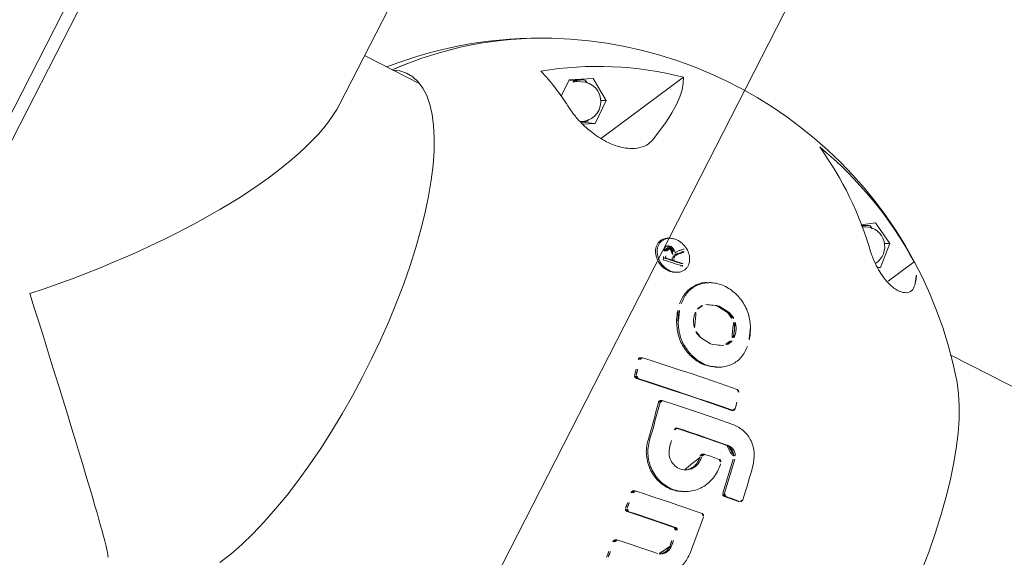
# Model space of a CAD drawing. Extents: x 5459245 to 5462690, y 5971016 to 5972523.
# Tile 96 of 136: x 5462452.005 to 5462452.238, y 5972211.66 to 5972211.787. Entities that reach past the tile are written whole.
import ezdxf

# ---------------------------------------------------------------- set-up
doc = ezdxf.new("R2010")
doc.units = 0
doc.layers.add('A_MAŁA ARCHITEKTURA', color=195, linetype='CONTINUOUS', lineweight=9)

# ---------------------------------------------------------------- blocks, each defined once
blk = doc.blocks.new('A$C43995eb0')
at = {"layer": 'A_MAŁA ARCHITEKTURA', "linetype": 'Continuous'}
for p, q in [((3380.14, 250.43), (3380.14, 221.75)), ((3371.38, 200.65), (3364.51, 204.04)), ((3369.31, 197.54), (3363.28, 197)), ((3369.69, 196.99), (3369.31, 197.54)), ((3369.31, 197.54), (3369.59, 196.85)), ((3363.28, 197), (3360.45, 191.76)), ((3363.28, 197), (3363.85, 195.82)), ((3433.66, 192.93), (3433.72, 192.77)), ((3360.45, 191.76), (3362.4, 188.9)), ((3362.38, 190.02), (3362.74, 189.28)), ((3425.22, 187.54), (3433.43, 189.02)), ((3425.38, 187.2), (3433.59, 188.68)), ((3415.31, 181.61), (3415.13, 182)), ((3415.3, 181.61), (3415.36, 181.45)), ((3427.42, 180.67), (3427.63, 180.24)), ((3437.58, 180.12), (3437.42, 180.46)), ((3402.48, 173.05), (3403.47, 170.66)), ((3402.64, 172.71), (3402.98, 171.89)), ((3407.89, 173.77), (3407.73, 174.11)), ((3394.77, 167.86), (3395.01, 170.65)), ((3394.93, 167.52), (3395.17, 170.31)), ((3403.55, 170.07), (3403.31, 167.27)), ((3403.47, 170.66), (3403.55, 170.07)), ((3442.51, 170.14), (3442.7, 169.75)), ((3454.78, 171.53), (3454.94, 171.19)), ((3394.85, 167.26), (3394.77, 167.86)), ((3395.84, 164.86), (3394.85, 167.26)), ((3395.01, 166.93), (3394.93, 167.52)), ((3395.66, 165.35), (3395.01, 166.93)), ((3420.65, 166.08), (3420.81, 165.74)), ((3390.73, 163.51), (3390.9, 163.17)), ((3389.86, 155.28), (3389.7, 155.62)), ((3413.82, 157.22), (3413.99, 156.89)), ((3387.39, 154.29), (3387.23, 154.63)), ((3388.03, 152.94), (3387.46, 153.37)), ((3389.06, 153.18), (3389.38, 153.29)), ((3389.54, 152.95), (3389.38, 153.29)), ((3390.19, 153.21), (3390.03, 153.54)), ((3392.37, 154.95), (3392.21, 155.28)), ((3388.4, 152.84), (3388.03, 152.94)), ((3388.06, 151.1), (3388.22, 150.76)), ((3389.22, 152.85), (3389.06, 153.18)), ((3389.22, 152.85), (3389.54, 152.95)), ((3390.28, 152.67), (3390.11, 153)), ((3390.53, 151.1), (3390.37, 151.44)), ((3385.74, 150.28), (3385.9, 149.94)), ((3387.64, 150.52), (3387.58, 150.73)), ((3371.38, 125.47), (3350.51, 135.78)), ((3372.24, 124.99), (3371.38, 125.47)), ((3363.66, 122.05), (3360.45, 117)), ((3369.7, 122.18), (3363.66, 122.05)), ((3363.66, 122.05), (3364.22, 120.89)), ((3371.15, 119.64), (3369.7, 122.18)), ((3369.7, 122.18), (3370.86, 119.28)), ((3370.03, 120.33), (3369.56, 120.41)), ((3360.45, 117), (3363.28, 112.07)), ((3361.63, 115.21), (3362, 114.43)), ((3362.38, 114.84), (3362.85, 113.86)), ((3363.28, 112.07), (3367.58, 112.17)), ((3380.14, 81.1), (3380.14, 66.5)), ((3392.9, 66.5), (3168.68, 66.5)), ((3236.28, 1.5), (3546.15, 1.5)), ((3236.28, -1.5), (3546.15, -1.5))]:
    blk.add_line(p, q, dxfattribs=at)
at = {"layer": 'A_MAŁA ARCHITEKTURA'}
blk.add_line((3296.64, 150), (3596.64, 150), dxfattribs=at)
at = {"layer": 'A_MAŁA ARCHITEKTURA', "linetype": 'Continuous', "flags": 128}
for points in [[(3384.96, 225.77), (3385.26, 226.01), (3387.44, 227.51), (3389.93, 228.96), (3392.73, 230.34), (3395.82, 231.65), (3399.17, 232.88), (3402.78, 234.02), (3406.62, 235.07), (3410.68, 236.02), (3414.93, 236.87), (3419.35, 237.61), (3423.91, 238.23), (3428.59, 238.74)], [(3433.98, 189.7), (3433.93, 190.13), (3433.87, 190.56), (3433.82, 190.98), (3433.77, 191.41), (3433.71, 191.84), (3433.66, 192.26), (3433.61, 192.69), (3433.56, 193.11)], [(3434.14, 189.36), (3434.09, 189.79), (3434.04, 190.22), (3433.98, 190.65), (3433.93, 191.07), (3433.88, 191.5), (3433.82, 191.93), (3433.77, 192.35), (3433.72, 192.77)], [(3440.15, 186.51), (3440.42, 184.53), (3440.69, 182.53), (3440.97, 180.52), (3441.26, 178.49), (3441.56, 176.45), (3441.86, 174.4), (3442.17, 172.33), (3442.49, 170.26)], [(3424.79, 172.24), (3424.55, 173.83), (3424.32, 175.41), (3424.1, 176.99), (3423.88, 178.56), (3423.66, 180.12), (3423.45, 181.66), (3423.24, 183.2), (3423.04, 184.73)], [(3424.95, 171.9), (3424.71, 173.49), (3424.48, 175.08), (3424.26, 176.65), (3424.04, 178.22), (3423.82, 179.78), (3423.61, 181.33), (3423.4, 182.86), (3423.2, 184.39)], [(3426.92, 184.31), (3426.98, 183.87), (3427.04, 183.43), (3427.1, 182.99), (3427.16, 182.55), (3427.22, 182.11), (3427.28, 181.67), (3427.34, 181.23), (3427.4, 180.78)], [(3418.63, 158.62), (3418.15, 161.59), (3417.69, 164.55), (3417.24, 167.48), (3416.8, 170.4), (3416.38, 173.29), (3415.97, 176.15), (3415.58, 178.99), (3415.2, 181.79)], [(3418.79, 158.28), (3418.31, 161.25), (3417.85, 164.21), (3417.4, 167.15), (3416.96, 170.06), (3416.54, 172.95), (3416.13, 175.82), (3415.74, 178.65), (3415.36, 181.45)], [(3447.61, 170.93), (3447.38, 172.39), (3447.16, 173.85), (3446.95, 175.31), (3446.73, 176.75), (3446.52, 178.19), (3446.32, 179.63), (3446.11, 181.05), (3445.91, 182.47)], [(3447.77, 170.59), (3447.55, 172.06), (3447.33, 173.51), (3447.11, 174.97), (3446.89, 176.41), (3446.68, 177.86), (3446.48, 179.29), (3446.27, 180.72), (3446.07, 182.14)], [(3453.28, 181.46), (3453.45, 180.26), (3453.62, 179.05), (3453.8, 177.84), (3453.98, 176.62), (3454.16, 175.4), (3454.34, 174.17), (3454.53, 172.94), (3454.72, 171.7)], [(3410.34, 180.57), (3410.72, 177.77), (3411.11, 174.94), (3411.52, 172.08), (3411.94, 169.18), (3412.38, 166.27), (3412.83, 163.33), (3413.29, 160.37), (3413.77, 157.4)], [(3389.7, 155.62), (3389.74, 155.36), (3389.78, 155.1), (3389.82, 154.84), (3389.86, 154.58), (3389.9, 154.32), (3389.94, 154.06), (3389.99, 153.8), (3390.03, 153.54)], [(3391.02, 151.14), (3390.92, 151.73), (3390.83, 152.32), (3390.73, 152.91), (3390.63, 153.49), (3390.54, 154.08), (3390.45, 154.67), (3390.35, 155.26), (3390.26, 155.84)], [(3386.53, 154.34), (3386.64, 154.22), (3386.76, 154.1), (3386.88, 153.98), (3386.99, 153.86), (3387.11, 153.73), (3387.23, 153.61), (3387.34, 153.49), (3387.46, 153.37)], [(3387.94, 153.89), (3387.85, 153.98), (3387.76, 154.07), (3387.67, 154.17), (3387.58, 154.26), (3387.49, 154.35), (3387.41, 154.44), (3387.32, 154.54), (3387.23, 154.63)], [(3388.1, 153.55), (3388.01, 153.64), (3387.92, 153.74), (3387.83, 153.83), (3387.75, 153.92), (3387.66, 154.01), (3387.57, 154.11), (3387.48, 154.2), (3387.39, 154.29)], [(3389.86, 155.28), (3389.9, 155.02), (3389.94, 154.76), (3389.98, 154.51), (3390.02, 154.25), (3390.06, 153.99), (3390.11, 153.73), (3390.15, 153.47), (3390.19, 153.21)], [(3390.11, 153), (3390.15, 152.81), (3390.18, 152.61), (3390.21, 152.42), (3390.24, 152.22), (3390.27, 152.03), (3390.31, 151.83), (3390.34, 151.64), (3390.37, 151.44)], [(3390.28, 152.67), (3390.31, 152.47), (3390.34, 152.28), (3390.37, 152.08), (3390.4, 151.89), (3390.43, 151.69), (3390.47, 151.49), (3390.5, 151.3), (3390.53, 151.1)], [(3350.51, 135.78), (3351.77, 136.38), (3353.27, 136.82), (3355.01, 137.1), (3356.98, 137.21), (3359.18, 137.16), (3361.6, 136.93), (3364.22, 136.55), (3367.04, 136)], [(3380.14, 74.02), (3379.61, 75.52), (3379.35, 77.2), (3379.45, 78.88), (3379.91, 80.55), (3380.73, 82.21), (3381.9, 83.84), (3383.41, 85.44), (3385.26, 87), (3387.44, 88.51), (3389.93, 89.95), (3392.73, 91.34), (3395.82, 92.65), (3399.17, 93.88), (3402.78, 95.02), (3406.62, 96.07), (3410.68, 97.01), (3414.93, 97.86), (3419.35, 98.6), (3423.91, 99.22), (3428.59, 99.73), (3433.38, 100.12), (3438.23, 100.4), (3443.12, 100.54), (3448.04, 100.57), (3452.95, 100.47), (3457.82, 100.26), (3462.64, 99.92), (3467.36, 99.46), (3471.98, 98.88), (3476.47, 98.19), (3480.79, 97.39), (3484.93, 96.49), (3488.87, 95.48), (3492.58, 94.38), (3496.05, 93.19), (3499.25, 91.91), (3502.18, 90.56)]]:
    blk.add_lwpolyline(points, dxfattribs=at)
at = {"layer": 'A_MAŁA ARCHITEKTURA', "linetype": 'Continuous'}
for centre, radius, start, end in [((3446.64, 147.06), 100, 128.0836, 205.5243), ((3370.97, 197.96), 8.87, 103.3005, 136.7486), ((3439.63, 152.24), 91.25, 145.4096, 167.5764), ((3366.61, 192.04), 4.69, 59.3387, 205.5243), ((3422.89, 134.49), 81.46, 133.2849, 152.6852), ((3476.97, -74.37), 271.55, 99.3484, 101.1074), ((3478.96, -87.82), 277.64, 96.0468, 97.9172), ((3477.94, -82.09), 271.83, 100.6215, 100.7018), ((3479.54, -91.9), 277.03, 96.0499, 96.8558), ((3472.96, -59.59), 248.77, 103.5873, 104.4529), ((3479.7, -92.24), 277.03, 96.0499, 96.8558), ((3478.63, -87.08), 272.13, 100.6211, 100.7013), ((3478.79, -87.42), 272.13, 100.6211, 100.7013), ((3479.19, -91.89), 269.05, 100.6214, 101.5123), ((3481.13, -103.57), 275.91, 97.0919, 97.8962), ((3481.29, -103.91), 275.91, 97.0919, 97.8962), ((3480.39, -96.42), 268.73, 94.4826, 95.3216), ((3480.55, -96.76), 268.73, 94.4826, 95.3216), ((3479.04, -92.13), 264.28, 100.6181, 102.6197), ((3479.21, -92.46), 264.28, 100.6181, 102.6197), ((3452.93, -5.31), 172.91, 111.2499, 111.4505), ((3475.47, -78.08), 242.79, 103.663, 104.5497), ((3475.63, -78.42), 242.79, 103.663, 104.5497), ((3448.57, 5.27), 161.47, 112.326, 112.5953), ((3448.73, 4.93), 161.47, 112.326, 112.5953), ((3452.04, -4.31), 169.59, 111.449, 111.6858), ((3453.09, -5.65), 172.91, 111.2499, 111.4505), ((3451.76, -3.59), 168.29, 111.4895, 111.9319), ((3451.65, -4.02), 167.1, 111.514, 112.01), ((3452.12, -5.19), 167.84, 111.3502, 112.042), ((3452.2, -4.64), 169.59, 111.449, 111.6858), ((3429.31, 153.29), 80.72, 192.5355, 216.6015), ((3366.61, 116.86), 4.69, 25.5243, 205.5243), ((3366.56, 115.64), 4.11, 205.6689, 239.3734), ((3413.24, 88.01), 51.67, 149.0559, 160.6022), ((3446.64, 147.06), 100, 205.5243, 228.3177), ((3434.86, 141.53), 86.99, 205.582, 231.087), ((3434.99, 141.64), 87.15, 205.6063, 231.0627)]:
    blk.add_arc(centre, radius, start, end, dxfattribs=at)
for major_axis, ratio, start_param, end_param in [((63.23, -63.23), 0.32571, 1.589149, 2.826719), ((66.49, 66.49), 0.018355, 0.018353, 1.255922)]:
    blk.add_ellipse((3446.64, 0), major_axis=major_axis, ratio=ratio, start_param=start_param, end_param=end_param, dxfattribs=at)
for points, knots in [([(3368.93, 206.59), (3369.46, 206.68), (3370.51, 206.86), (3371.67, 206.15), (3372.23, 204.92), (3372.32, 203.57), (3372.16, 202.22), (3371.65, 200.45), (3370.65, 198.39), (3369.27, 196.29), (3368.02, 194.79), (3367.25, 194), (3367.04, 193.79)], [0, 0, 0, 0, 0.174816, 0.349121, 0.487759, 0.558039, 0.628131, 0.711653, 0.795688, 0.870344, 0.964497, 1, 1, 1, 1]), ([(3432.86, 193.57), (3432.94, 193.58), (3433.11, 193.59), (3433.33, 193.49), (3433.5, 193.33), (3433.54, 193.18), (3433.56, 193.11)], [0, 0, 0, 0, 0.249706, 0.499533, 0.749438, 1, 1, 1, 1]), ([(3362.04, 191.67), (3362.03, 191.66), (3361.87, 191.39), (3361.74, 191.07), (3361.65, 190.8), (3361.65, 190.78)], [0, 0, 0, 0, 0.02424, 0.903693, 1, 1, 1, 1]), ([(3361.65, 190.78), (3361.7, 190.67), (3361.85, 190.41), (3362.19, 189.77), (3362.47, 189.24), (3362.58, 189.02)], [0, 0, 0, 0, 0.282795, 0.713659, 1, 1, 1, 1]), ([(3418.11, 183.66), (3418.1, 184.6), (3418.08, 186.46), (3419.5, 189.1), (3421.76, 191.19), (3423.69, 191.79), (3424.65, 192.09)], [0, 0, 0, 0, 0.250055, 0.49988, 0.74921, 1, 1, 1, 1]), ([(3362.54, 188.98), (3362.5, 189.06), (3362.35, 189.36), (3362.17, 189.71), (3362.04, 189.95), (3362.02, 190)], [0, 0, 0, 0, 0.235555, 0.849169, 1, 1, 1, 1]), ([(3433.98, 189.7), (3433.98, 189.62), (3433.98, 189.47), (3433.86, 189.25), (3433.67, 189.09), (3433.51, 189.04), (3433.43, 189.02)], [0, 0, 0, 0, 0.249732, 0.499563, 0.749427, 1, 1, 1, 1]), ([(3434.14, 189.36), (3434.14, 189.28), (3434.14, 189.13), (3434.02, 188.92), (3433.83, 188.75), (3433.67, 188.7), (3433.59, 188.68)], [0, 0, 0, 0, 0.249732, 0.499563, 0.749427, 1, 1, 1, 1]), ([(3449.71, 188.28), (3450.73, 188.28), (3452.78, 188.28), (3455.59, 186.92), (3457.32, 185.09), (3458.2, 183.34), (3458.4, 182.39), (3458.5, 181.92)], [0, 0, 0, 0, 0.249793, 0.499376, 0.748511, 0.873967, 1, 1, 1, 1]), ([(3423.04, 184.73), (3423.04, 185.04), (3423.03, 185.66), (3423.5, 186.54), (3424.26, 187.24), (3424.9, 187.44), (3425.22, 187.54)], [0, 0, 0, 0, 0.250626, 0.499785, 0.749162, 1, 1, 1, 1]), ([(3423.2, 184.39), (3423.2, 184.7), (3423.2, 185.32), (3423.66, 186.21), (3424.42, 186.9), (3425.06, 187.1), (3425.38, 187.2)], [0, 0, 0, 0, 0.250003, 0.499804, 0.749423, 1, 1, 1, 1]), ([(3440.15, 186.51), (3440.15, 186.58), (3440.15, 186.74), (3440.27, 186.95), (3440.47, 187.12), (3440.63, 187.16), (3440.71, 187.18)], [0, 0, 0, 0, 0.249698, 0.499539, 0.74943, 1, 1, 1, 1]), ([(3418.11, 183.66), (3418.36, 181.8), (3418.86, 178.05), (3419.69, 172.23), (3420.29, 168.25), (3420.6, 166.25)], [0, 0, 0, 0, 0.32968, 0.663009, 1, 1, 1, 1]), ([(3426.92, 184.31), (3426.92, 184.39), (3426.92, 184.54), (3427.04, 184.76), (3427.22, 184.94), (3427.39, 184.98), (3427.47, 185.01)], [0, 0, 0, 0, 0.249729, 0.499554, 0.749429, 1, 1, 1, 1]), ([(3427.84, 185.08), (3428.44, 185.16), (3429.64, 185.31), (3431.42, 185.12), (3433.11, 184.6), (3434.65, 183.77), (3435.97, 182.65), (3437.03, 181.29), (3437.78, 179.74), (3438.21, 178.06), (3438.27, 176.32), (3438, 174.58), (3437.37, 172.9), (3436.43, 171.36), (3435.21, 170), (3433.75, 168.9), (3432.12, 168.06), (3430.94, 167.77), (3430.35, 167.63)], [0, 0, 0, 0, 0.0626572, 0.12507, 0.1876174, 0.250021, 0.3124917, 0.3749143, 0.4373382, 0.4998069, 0.5622118, 0.6247531, 0.6871651, 0.7498077, 0.8125151, 0.8748836, 0.9372603, 1, 1, 1, 1]), ([(3450.35, 183.58), (3450.69, 183.58), (3451.37, 183.58), (3452.31, 183.13), (3452.88, 182.52), (3453.18, 181.94), (3453.24, 181.62), (3453.28, 181.46)], [0, 0, 0, 0, 0.250366, 0.499308, 0.748473, 0.873948, 1, 1, 1, 1]), ([(3410.34, 180.57), (3410.33, 180.61), (3410.33, 180.69), (3410.36, 180.85), (3410.45, 181.04), (3410.63, 181.23), (3410.79, 181.28), (3410.87, 181.31)], [0, 0, 0, 0, 0.125404, 0.250614, 0.50014, 0.749775, 1, 1, 1, 1]), ([(3414.51, 182.22), (3414.59, 182.23), (3414.75, 182.26), (3414.97, 182.17), (3415.14, 182.01), (3415.18, 181.86), (3415.2, 181.79)], [0, 0, 0, 0, 0.249767, 0.499596, 0.749427, 1, 1, 1, 1]), ([(3445.91, 182.47), (3445.91, 182.51), (3445.9, 182.59), (3445.93, 182.75), (3446.03, 182.93), (3446.23, 183.09), (3446.39, 183.13), (3446.47, 183.14)], [0, 0, 0, 0, 0.125396, 0.250607, 0.500138, 0.749752, 1, 1, 1, 1]), ([(3446.07, 182.14), (3446.07, 182.18), (3446.07, 182.25), (3446.1, 182.41), (3446.19, 182.59), (3446.39, 182.75), (3446.55, 182.79), (3446.64, 182.81)], [0, 0, 0, 0, 0.125396, 0.250607, 0.500138, 0.749752, 1, 1, 1, 1]), ([(3450.51, 183.25), (3450.85, 183.24), (3451.53, 183.24), (3452.46, 182.79), (3453.01, 182.24), (3453.19, 181.87), (3453.22, 181.78)], [0, 0, 0, 0, 0.304582, 0.608936, 0.91296, 1, 1, 1, 1]), ([(3428.1, 180.31), (3428.02, 180.3), (3427.85, 180.29), (3427.63, 180.39), (3427.46, 180.56), (3427.42, 180.71), (3427.4, 180.78)], [0, 0, 0, 0, 0.249727, 0.499554, 0.749429, 1, 1, 1, 1]), ([(3428.26, 179.97), (3428.18, 179.97), (3428.01, 179.95), (3427.79, 180.05), (3427.65, 180.17), (3427.62, 180.27), (3427.62, 180.29)], [0, 0, 0, 0, 0.3054778, 0.6110783, 0.9167374, 1, 1, 1, 1]), ([(3428.48, 180.38), (3429.02, 180.42), (3430.1, 180.5), (3431.58, 179.85), (3432.66, 178.72), (3433.21, 177.25), (3433.1, 175.66), (3432.39, 174.19), (3431.17, 173.04), (3430.12, 172.72), (3429.6, 172.56)], [0, 0, 0, 0, 0.125363, 0.250002, 0.37487, 0.499739, 0.624391, 0.749729, 0.874846, 1, 1, 1, 1]), ([(3428.64, 180.04), (3429.18, 180.08), (3430.26, 180.16), (3431.71, 179.5), (3432.63, 178.69), (3432.83, 178.07), (3432.88, 177.93)], [0, 0, 0, 0, 0.305587, 0.610931, 0.916064, 1, 1, 1, 1]), ([(3437.54, 180.1), (3437.66, 179.86), (3438.05, 179.12), (3438.36, 177.72), (3438.44, 175.98), (3438.16, 174.24), (3437.53, 172.56), (3436.59, 171.02), (3435.37, 169.67), (3433.91, 168.57), (3432.28, 167.72), (3431.1, 167.43), (3430.51, 167.29)], [0, 0, 0, 0, 0.04949, 0.154824, 0.260681, 0.365941, 0.471756, 0.577228, 0.682753, 0.788523, 0.89379, 1, 1, 1, 1]), ([(3398.33, 159.61), (3397.36, 159.56), (3395.42, 159.47), (3392.8, 160.69), (3390.84, 162.87), (3389.84, 165.85), (3389.99, 169.16), (3391.17, 172.32), (3393.19, 175.03), (3394.97, 176.16), (3395.87, 176.72)], [0, 0, 0, 0, 0.125047, 0.249774, 0.37459, 0.499526, 0.624535, 0.74948, 0.874322, 1, 1, 1, 1]), ([(3395.87, 176.72), (3396.56, 177.04), (3397.93, 177.68), (3399.37, 177.95), (3400.09, 178.08)], [0, 0, 0, 0, 0.5, 1, 1, 1, 1]), ([(3400.09, 178.08), (3401.08, 178.12), (3403.04, 178.2), (3405.67, 176.93), (3407.63, 174.73), (3408.63, 171.76), (3408.48, 168.47), (3407.29, 165.34), (3405.25, 162.65), (3403.46, 161.53), (3402.56, 160.97)], [0, 0, 0, 0, 0.125016, 0.249824, 0.374684, 0.499623, 0.624623, 0.749538, 0.874347, 1, 1, 1, 1]), ([(3396.38, 172.94), (3396.7, 173.2), (3397.33, 173.7), (3398.41, 174.17), (3399.52, 174.41), (3400.24, 174.34), (3400.6, 174.3)], [0, 0, 0, 0, 0.2508859, 0.500258, 0.7504214, 1, 1, 1, 1]), ([(3400.6, 174.3), (3400.98, 174.19), (3401.73, 173.98), (3402.23, 173.36), (3402.48, 173.05)], [0, 0, 0, 0, 0.500457, 1, 1, 1, 1]), ([(3395.01, 170.65), (3395.15, 171.08), (3395.44, 171.96), (3396.06, 172.62), (3396.38, 172.94)], [0, 0, 0, 0, 0.499852, 1, 1, 1, 1]), ([(3395.17, 170.31), (3395.31, 170.75), (3395.6, 171.62), (3396.23, 172.28), (3396.54, 172.61)], [0, 0, 0, 0, 0.499852, 1, 1, 1, 1]), ([(3396.54, 172.61), (3396.86, 172.86), (3397.49, 173.36), (3398.57, 173.83), (3399.68, 174.07), (3400.4, 174), (3400.77, 173.96)], [0, 0, 0, 0, 0.250886, 0.500258, 0.750421, 1, 1, 1, 1]), ([(3400.77, 173.96), (3401.14, 173.86), (3401.89, 173.64), (3402.39, 173.02), (3402.64, 172.71)], [0, 0, 0, 0, 0.500457, 1, 1, 1, 1]), ([(3407.81, 173.74), (3408.13, 172.97), (3408.84, 171.27), (3408.62, 168.12), (3407.46, 165), (3405.41, 162.31), (3403.62, 161.2), (3402.72, 160.64)], [0, 0, 0, 0, 0.169497, 0.376967, 0.584294, 0.791447, 1, 1, 1, 1]), ([(3425.5, 171.75), (3425.41, 171.75), (3425.25, 171.73), (3425.02, 171.83), (3424.85, 172), (3424.81, 172.16), (3424.79, 172.24)], [0, 0, 0, 0, 0.249727, 0.499548, 0.749433, 1, 1, 1, 1]), ([(3443.22, 169.72), (3443.14, 169.72), (3442.97, 169.72), (3442.73, 169.83), (3442.56, 170.02), (3442.51, 170.18), (3442.49, 170.26)], [0, 0, 0, 0, 0.249697, 0.499554, 0.749427, 1, 1, 1, 1]), ([(3443.38, 169.39), (3443.3, 169.38), (3443.13, 169.38), (3442.9, 169.5), (3442.75, 169.63), (3442.72, 169.73), (3442.71, 169.75)], [0, 0, 0, 0, 0.305397, 0.6109908, 0.9166032, 1, 1, 1, 1]), ([(3447.61, 170.93), (3447.61, 170.85), (3447.62, 170.72), (3447.56, 170.57), (3447.47, 170.43), (3447.31, 170.29), (3447.14, 170.25), (3447.06, 170.23)], [0, 0, 0, 0, 0.249434, 0.374986, 0.500178, 0.749768, 1, 1, 1, 1]), ([(3447.77, 170.59), (3447.77, 170.51), (3447.78, 170.39), (3447.72, 170.23), (3447.63, 170.09), (3447.47, 169.95), (3447.31, 169.91), (3447.22, 169.89)], [0, 0, 0, 0, 0.249434, 0.374986, 0.500178, 0.749768, 1, 1, 1, 1]), ([(3455.47, 171.14), (3455.38, 171.14), (3455.21, 171.15), (3454.97, 171.27), (3454.79, 171.46), (3454.74, 171.62), (3454.72, 171.7)], [0, 0, 0, 0, 0.249782, 0.499668, 0.749468, 1, 1, 1, 1]), ([(3455.63, 170.81), (3455.54, 170.81), (3455.37, 170.81), (3455.14, 170.93), (3454.99, 171.07), (3454.95, 171.17), (3454.95, 171.2)], [0, 0, 0, 0, 0.304701, 0.609529, 0.914253, 1, 1, 1, 1]), ([(3403.31, 167.27), (3403.17, 166.83), (3402.89, 165.95), (3402.26, 165.29), (3401.95, 164.96)], [0, 0, 0, 0, 0.499568, 1, 1, 1, 1]), ([(3397.72, 163.6), (3397.35, 163.71), (3396.6, 163.92), (3396.09, 164.55), (3395.84, 164.86)], [0, 0, 0, 0, 0.5001467, 1, 1, 1, 1]), ([(3401.95, 164.96), (3401.63, 164.71), (3401, 164.2), (3399.92, 163.74), (3398.81, 163.49), (3398.09, 163.57), (3397.72, 163.6)], [0, 0, 0, 0, 0.250882, 0.500254, 0.750417, 1, 1, 1, 1]), ([(3421.31, 165.77), (3421.22, 165.76), (3421.06, 165.74), (3420.83, 165.84), (3420.66, 166.01), (3420.62, 166.17), (3420.6, 166.25)], [0, 0, 0, 0, 0.24974, 0.499545, 0.749445, 1, 1, 1, 1]), ([(3421.47, 165.43), (3421.39, 165.42), (3421.22, 165.4), (3421, 165.5), (3420.86, 165.63), (3420.82, 165.73), (3420.82, 165.75)], [0, 0, 0, 0, 0.3057443, 0.6115682, 0.9175077, 1, 1, 1, 1]), ([(3398.5, 159.27), (3397.52, 159.22), (3395.57, 159.12), (3393.02, 160.39), (3391.39, 161.85), (3391.04, 163.02), (3390.98, 163.2)], [0, 0, 0, 0, 0.314178, 0.6279204, 0.9416797, 1, 1, 1, 1]), ([(3402.56, 160.97), (3401.87, 160.66), (3400.48, 160.03), (3399.05, 159.75), (3398.33, 159.61)], [0, 0, 0, 0, 0.5, 1, 1, 1, 1]), ([(3402.72, 160.64), (3402.03, 160.32), (3400.64, 159.69), (3399.21, 159.41), (3398.5, 159.27)], [0, 0, 0, 0, 0.4998, 1, 1, 1, 1]), ([(3418.63, 158.62), (3418.63, 158.53), (3418.64, 158.36), (3418.54, 158.12), (3418.36, 157.92), (3418.2, 157.86), (3418.12, 157.83)], [0, 0, 0, 0, 0.249732, 0.499623, 0.749453, 1, 1, 1, 1]), ([(3418.79, 158.28), (3418.8, 158.19), (3418.8, 158.02), (3418.7, 157.78), (3418.52, 157.58), (3418.36, 157.52), (3418.28, 157.49)], [0, 0, 0, 0, 0.249732, 0.499623, 0.749453, 1, 1, 1, 1]), ([(3391.9, 155.81), (3392.04, 155.58), (3392.31, 155.14), (3392.54, 154.35), (3392.62, 153.51), (3392.53, 152.38), (3392.06, 151.04), (3391.11, 149.74), (3389.89, 148.85), (3388.52, 148.47), (3387.37, 148.66), (3386.56, 149.16), (3386.04, 149.71), (3385.65, 150.39), (3385.41, 151.18), (3385.33, 152.03), (3385.42, 153.16), (3385.87, 154.5), (3386.82, 155.81), (3388.04, 156.71), (3389.19, 157.03), (3390.12, 156.97), (3390.78, 156.75), (3391.41, 156.38), (3391.73, 156), (3391.9, 155.81)], [0, 0, 0, 0, 0.031344, 0.062532, 0.093803, 0.125143, 0.18746, 0.250059, 0.312384, 0.374662, 0.436777, 0.468112, 0.499312, 0.530623, 0.561946, 0.593296, 0.62481, 0.687375, 0.749906, 0.812436, 0.874735, 0.906014, 0.937359, 0.968627, 1, 1, 1, 1]), ([(3414.48, 156.92), (3414.4, 156.91), (3414.28, 156.89), (3414.13, 156.93), (3414.02, 156.99), (3413.93, 157.07), (3413.83, 157.2), (3413.79, 157.32), (3413.77, 157.4)], [0, 0, 0, 0, 0.249137, 0.374523, 0.499561, 0.624866, 0.750155, 1, 1, 1, 1]), ([(3414.64, 156.58), (3414.56, 156.57), (3414.44, 156.55), (3414.29, 156.6), (3414.18, 156.65), (3414.09, 156.73), (3414.02, 156.81), (3414, 156.87), (3413.99, 156.89)], [0, 0, 0, 0, 0.305101, 0.458653, 0.611777, 0.764926, 0.918672, 1, 1, 1, 1]), ([(3392.35, 154.94), (3392.38, 154.89), (3392.55, 154.61), (3392.69, 154), (3392.78, 153.17), (3392.69, 152.04), (3392.22, 150.7), (3391.27, 149.4), (3390.05, 148.51), (3388.68, 148.13), (3387.53, 148.32), (3386.72, 148.83), (3386.23, 149.33), (3386.01, 149.76), (3385.91, 149.95)], [0, 0, 0, 0, 0.014126, 0.076794, 0.13942, 0.20183, 0.326617, 0.45135, 0.575899, 0.700157, 0.82421, 0.886484, 0.949125, 1, 1, 1, 1]), ([(3387.94, 153.89), (3388.1, 153.72), (3388.35, 153.46), (3388.74, 153.19), (3388.96, 153.19), (3389.06, 153.18)], [0, 0, 0, 0, 0.50164, 0.769801, 1, 1, 1, 1]), ([(3388.1, 153.55), (3388.27, 153.38), (3388.52, 153.12), (3388.9, 152.86), (3389.12, 152.85), (3389.22, 152.85)], [0, 0, 0, 0, 0.50164, 0.769801, 1, 1, 1, 1]), ([(3387.42, 151.07), (3387.41, 151.16), (3387.39, 151.35), (3387.43, 151.64), (3387.51, 151.91), (3387.68, 152.24), (3387.98, 152.58), (3388.26, 152.75), (3388.4, 152.84)], [0, 0, 0, 0, 0.124959, 0.2503844, 0.3755973, 0.5005718, 0.7497262, 1, 1, 1, 1]), ([(3389.13, 150.39), (3388.97, 150.32), (3388.63, 150.2), (3388.18, 150.13), (3387.84, 150.28), (3387.64, 150.49), (3387.49, 150.75), (3387.44, 150.96), (3387.42, 151.07)], [0, 0, 0, 0, 0.250604, 0.499509, 0.62436, 0.749471, 0.874588, 1, 1, 1, 1]), ([(3387.58, 150.73), (3387.57, 150.82), (3387.55, 151.01), (3387.59, 151.3), (3387.67, 151.58), (3387.84, 151.91), (3388.14, 152.24), (3388.42, 152.41), (3388.56, 152.5)], [0, 0, 0, 0, 0.124959, 0.250384, 0.375597, 0.500572, 0.749726, 1, 1, 1, 1]), ([(3388.91, 152.52), (3388.79, 152.47), (3388.56, 152.38), (3388.28, 152.18), (3388.11, 151.96), (3388.03, 151.75), (3387.98, 151.53), (3387.99, 151.38), (3387.99, 151.3)], [0, 0, 0, 0, 0.2506086, 0.4978625, 0.6229763, 0.7489378, 0.87435, 1, 1, 1, 1]), ([(3387.99, 151.3), (3388.01, 151.24), (3388.04, 151.12), (3388.13, 150.97), (3388.26, 150.86), (3388.46, 150.78), (3388.72, 150.79), (3388.92, 150.87), (3389.03, 150.91)], [0, 0, 0, 0, 0.125005, 0.249629, 0.374612, 0.499949, 0.749343, 1, 1, 1, 1]), ([(3388.22, 150.76), (3388.24, 150.72), (3388.3, 150.62), (3388.42, 150.52), (3388.62, 150.44), (3388.88, 150.46), (3389.09, 150.53), (3389.19, 150.57)], [0, 0, 0, 0, 0.1196582, 0.2662886, 0.4133352, 0.7059266, 1, 1, 1, 1]), ([(3367.04, 136), (3367.61, 135.82), (3368.74, 135.45), (3370.32, 133.91), (3371.44, 131.83), (3372.14, 129.32), (3372.35, 126.78), (3372.21, 124.34), (3371.82, 121.86), (3371.1, 119.22), (3370.07, 116.66), (3369.3, 115.25), (3368.93, 114.57)], [0, 0, 0, 0, 0.094019, 0.1888407, 0.2709308, 0.3446243, 0.4512183, 0.5316437, 0.6122297, 0.744947, 0.8779326, 1, 1, 1, 1]), ([(3370.74, 119.28), (3370.61, 119.48), (3370.33, 119.92), (3370.12, 120.22), (3370.04, 120.32), (3370.03, 120.33)], [0, 0, 0, 0, 0.443956, 0.945118, 1, 1, 1, 1]), ([(3362.04, 116.28), (3362, 116.18), (3361.85, 115.87), (3361.71, 115.5), (3361.65, 115.26), (3361.63, 115.21)], [0, 0, 0, 0, 0.256024, 0.853208, 1, 1, 1, 1]), ([(3361.63, 115.21), (3361.63, 115.21), (3361.68, 115.15), (3361.85, 114.91), (3362.28, 114.25), (3362.9, 113.28), (3363.39, 112.49), (3363.64, 112.08)], [0, 0, 0, 0, 0.000171, 0.139874, 0.368534, 0.679424, 1, 1, 1, 1]), ([(3363.45, 112.08), (3363.14, 112.57), (3362.67, 113.31), (3362.17, 114.14), (3362.02, 114.41), (3362, 114.43)], [0, 0, 0, 0, 0.642533, 0.964718, 1, 1, 1, 1])]:
    blk.add_open_spline(points, degree=3, knots=knots, dxfattribs=at)

msp = doc.modelspace()

# ---------------------------------------------------------------- block references
at = {"layer": 'A_MAŁA ARCHITEKTURA', "xscale": 0.001, "yscale": 0.001, "zscale": 0.001, "rotation": 242.9301705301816}
msp.add_blockref('A$C43995eb0', (5462453.5658, 5972214.81866), dxfattribs=at)

doc.saveas('drawing.dxf')
